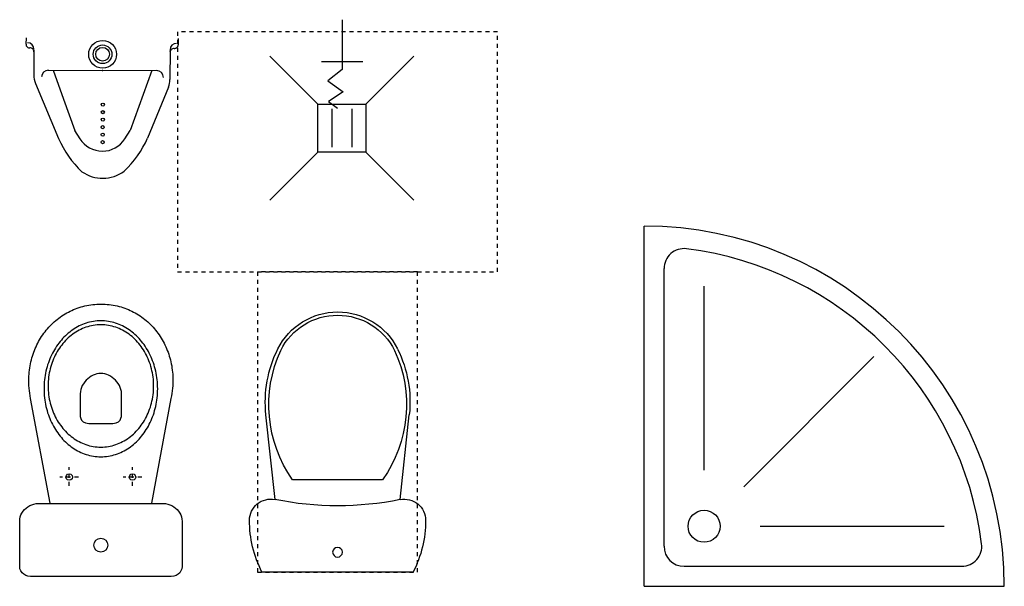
# Model space of a CAD drawing. Header units: metres. Extents: x 6502846 to 6512378, y 5892705 to 5896166.
# Tile 42 of 73: x 6504235 to 6504259, y 5895258 to 5895272. Entities that reach past the tile are written whole.
import ezdxf

# ---------------------------------------------------------------- set-up
doc = ezdxf.new("R2010")
doc.units = ezdxf.units.M
doc.header["$MEASUREMENT"] = 0
doc.linetypes.add('DASHDOT', pattern=[1, 0.5, -0.25, 0, -0.25])
doc.linetypes.add('DASHED', pattern=[0.75, 0.5, -0.25])
doc.layers.get('0').update_dxf_attribs({"color": 2})
doc.layers.add('A_wyposażenie_sanitarne', color=131, linetype='Continuous')
doc.layers.add('niedruk_powierzchnie', color=210, linetype='Continuous', plot=False)

# ---------------------------------------------------------------- blocks, each defined once
blk = doc.blocks.new('muszla1')
for p, q in [((-7520.9, -14491.18), (-7523.16, -14470.02)), ((-7489.65, -14491.21), (-7487.35, -14470.05)), ((-7494.02, -14486.27), (-7516.52, -14486.25)), ((-7486.4, -14509.35), (-7524.18, -14509.32))]:
    blk.add_line(p, q)
at = {"extrusion": (0, 0, -1)}
for centre, major_axis, start_param, end_param in [((-7505.25, -14460.96), (-16.69, 0.01), 0.460323, 2.681266), ((-7505.25, -14460.97), (-15.89, 0.01), 0.460398, 2.681215), ((-7489.66, -14467.52), (-32.79, 0.03), -0.611623, 0.42847), ((-7493.34, -14466.86), (-29.99, 0.03), -0.106755, 0.46035), ((-7517.17, -14466.84), (-29.99, 0.03), 2.681243, 3.248348), ((-7520.85, -14467.49), (-32.79, 0.03), 2.713123, 3.753215), ((-7521.96, -14496.37), (-5.31, 0), 0.000036, 1.771191), ((-7505.21, -14414.56), (-78.5, 0.07), 4.511962, 4.912815), ((-7505.21, -14414.56), (-78.5, 0.07), 4.511968, 4.912814), ((-7505.21, -14414.56), (-78.5, 0.07), 4.511968, 4.912814), ((-7488.59, -14496.4), (-5.31, 0), 1.370401, 3.141557), ((-7498.55, -14496.39), (-28.73, 0.02), -0.469466, 0.000008), ((-7512.01, -14496.38), (-28.73, 0.02), 3.141584, 3.611059), ((-7505.29, -14504.36), (-1.22, 0), 3.141593, 9.424778), ((-7505.29, -14504.36), (-1.22, 0), 3.141593, 9.424778)]:
    blk.add_ellipse(centre, major_axis=major_axis, ratio=0.9963, start_param=start_param, end_param=end_param, dxfattribs=at)
at = {"layer": 'niedruk_powierzchnie', "linetype": 'DASHED'}
for points in [[(-7545.29, -14374.34), (-7545.29, -14434.34), (-7465.29, -14434.34), (-7465.29, -14374.34)], [(-7525.29, -14509.34), (-7485.29, -14509.34), (-7485.29, -14434.34), (-7525.29, -14434.34)]]:
    blk.add_lwpolyline(points, close=True, dxfattribs=at)
blk = doc.blocks.new('prysznic1')
for p, q in [((-7428.71, -14512.88), (-7428.71, -14422.88)), ((-7423.71, -14502.88), (-7423.71, -14433.51)), ((-7413.71, -14483.88), (-7413.71, -14437.88)), ((-7403.81, -14487.99), (-7371.28, -14455.46)), ((-7399.71, -14497.88), (-7353.71, -14497.88)), ((-7418.71, -14507.88), (-7349.33, -14507.88)), ((-7428.71, -14512.88), (-7338.71, -14512.88))]:
    blk.add_line(p, q)
blk.add_circle((-7413.71, -14497.88), 4)
for centre, radius, start, end in [((-7428.71, -14512.88), 90, 0, 90), ((-7418.71, -14433.51), 5, 82.8192, 180), ((-7428.71, -14512.88), 85, 7.1808, 82.8192), ((-7418.71, -14502.88), 5, 180, 270), ((-7349.33, -14502.88), 5, 270, 7.1808)]:
    blk.add_arc(centre, radius, start, end)
blk = doc.blocks.new('KKP-KOLO1-B01X0601')
at = {"linetype": 'Continuous'}
for points in [[(-17.6, 0), (17.6, 0), (18.22, -0.07), (18.78, -0.26), (19.28, -0.56), (19.69, -0.95), (20.01, -1.42), (20.21, -1.95), (20.28, -2.53), (20.28, -13.81), (20.24, -14.34), (20.14, -14.87), (19.96, -15.37), (19.73, -15.85), (19.44, -16.3), (19.09, -16.72), (18.7, -17.09), (18.26, -17.43), (17.78, -17.71), (17.27, -17.94), (16.73, -18.11), (16.16, -18.22), (15.58, -18.25), (-15.58, -18.25), (-16.14, -18.22), (-16.7, -18.11), (-17.23, -17.94), (-17.74, -17.71), (-18.22, -17.43), (-18.66, -17.09), (-19.06, -16.72), (-19.41, -16.3), (-19.71, -15.85), (-19.95, -15.37), (-20.13, -14.87), (-20.24, -14.34), (-20.28, -13.81), (-20.28, -2.53), (-20.21, -1.95), (-20.01, -1.42), (-19.69, -0.95), (-19.28, -0.56), (-18.78, -0.26), (-18.22, -0.07), (-17.6, 0)], [(0, -6.11), (0.67, -6.24), (1.22, -6.61), (1.59, -7.16), (1.72, -7.83), (1.59, -8.5), (1.22, -9.05), (0.67, -9.42), (0, -9.55), (-0.67, -9.42), (-1.22, -9.05), (-1.59, -8.5), (-1.72, -7.83), (-1.59, -7.16), (-1.22, -6.61), (-0.67, -6.24), (0, -6.11)], [(-17.5, -44.49), (-12.68, -18.36)], [(12.68, -18.36), (17.55, -44.51)], [(-7.91, -24.03), (-7.5, -24.15), (-7.21, -24.44), (-7.1, -24.85), (-7.21, -25.25), (-7.5, -25.55), (-7.91, -25.66), (-8.32, -25.55), (-8.61, -25.25), (-8.72, -24.85), (-8.61, -24.44), (-8.32, -24.15), (-7.91, -24.03)], [(7.91, -24.03), (8.32, -24.15), (8.61, -24.44), (8.72, -24.85), (8.61, -25.25), (8.32, -25.55), (7.91, -25.66), (7.5, -25.55), (7.21, -25.25), (7.1, -24.85), (7.21, -24.44), (7.5, -24.15), (7.91, -24.03)], [(0, -29.92), (-0.48, -29.93), (-0.95, -29.95), (-1.42, -30), (-1.88, -30.07), (-2.34, -30.15), (-2.8, -30.25), (-3.25, -30.37), (-3.69, -30.5), (-4.13, -30.65), (-4.57, -30.82), (-4.99, -31), (-5.41, -31.2), (-5.83, -31.42), (-6.23, -31.65), (-6.63, -31.89), (-7.03, -32.15), (-7.41, -32.43), (-7.79, -32.71), (-8.16, -33.01), (-8.52, -33.33), (-8.87, -33.66), (-9.21, -34), (-9.55, -34.35), (-9.87, -34.71), (-10.19, -35.09), (-10.49, -35.48), (-10.79, -35.88), (-11.07, -36.29), (-11.35, -36.71), (-11.61, -37.14), (-11.86, -37.58), (-12.1, -38.03), (-12.33, -38.5), (-12.55, -38.97), (-12.75, -39.44), (-12.94, -39.93), (-13.12, -40.43), (-13.29, -40.93), (-13.44, -41.44), (-13.58, -41.96), (-13.71, -42.48), (-13.82, -43.02), (-13.92, -43.55), (-14, -44.1), (-14.07, -44.65), (-14.13, -45.21), (-14.17, -45.77), (-14.19, -46.33), (-14.2, -46.9), (-14.2, -46.9), (-14.19, -47.47), (-14.17, -48.04), (-14.13, -48.6), (-14.07, -49.16), (-14, -49.71), (-13.92, -50.25), (-13.82, -50.79), (-13.71, -51.32), (-13.58, -51.85), (-13.44, -52.36), (-13.29, -52.88), (-13.12, -53.38), (-12.94, -53.87), (-12.75, -54.36), (-12.55, -54.84), (-12.33, -55.31), (-12.1, -55.77), (-11.86, -56.22), (-11.61, -56.66), (-11.35, -57.09), (-11.07, -57.52), (-10.79, -57.93), (-10.49, -58.33), (-10.19, -58.71), (-9.87, -59.09), (-9.55, -59.46), (-9.21, -59.81), (-8.87, -60.15), (-8.52, -60.48), (-8.16, -60.79), (-7.79, -61.09), (-7.41, -61.38), (-7.03, -61.65), (-6.63, -61.91), (-6.23, -62.16), (-5.83, -62.39), (-5.41, -62.6), (-4.99, -62.8), (-4.57, -62.99), (-4.13, -63.15), (-3.69, -63.3), (-3.25, -63.44), (-2.8, -63.56), (-2.34, -63.66), (-1.88, -63.74), (-1.42, -63.8), (-0.95, -63.85), (-0.48, -63.88), (0, -63.89), (0, -63.89), (0.48, -63.88), (0.95, -63.85), (1.42, -63.8), (1.88, -63.74), (2.34, -63.66), (2.8, -63.56), (3.25, -63.44), (3.69, -63.3), (4.13, -63.15), (4.57, -62.99), (4.99, -62.8), (5.41, -62.6), (5.83, -62.39), (6.23, -62.16), (6.63, -61.91), (7.03, -61.65), (7.41, -61.38), (7.79, -61.09), (8.16, -60.79), (8.52, -60.48), (8.87, -60.15), (9.21, -59.81), (9.55, -59.46), (9.87, -59.09), (10.19, -58.71), (10.49, -58.33), (10.79, -57.93), (11.07, -57.52), (11.35, -57.09), (11.61, -56.66), (11.86, -56.22), (12.1, -55.77), (12.33, -55.31), (12.55, -54.84), (12.75, -54.36), (12.94, -53.87), (13.12, -53.38), (13.29, -52.88), (13.44, -52.36), (13.58, -51.85), (13.71, -51.32), (13.82, -50.79), (13.92, -50.25), (14, -49.71), (14.07, -49.16), (14.13, -48.6), (14.17, -48.04), (14.19, -47.47), (14.2, -46.9), (14.2, -46.9), (14.19, -46.33), (14.17, -45.77), (14.13, -45.21), (14.07, -44.65), (14, -44.1), (13.92, -43.55), (13.82, -43.02), (13.71, -42.48), (13.58, -41.96), (13.44, -41.44), (13.29, -40.93), (13.12, -40.43), (12.94, -39.93), (12.75, -39.44), (12.55, -38.97), (12.33, -38.5), (12.1, -38.03), (11.86, -37.58), (11.61, -37.14), (11.35, -36.71), (11.07, -36.29), (10.79, -35.88), (10.49, -35.48), (10.19, -35.09), (9.87, -34.71), (9.55, -34.35), (9.21, -34), (8.87, -33.66), (8.52, -33.33), (8.16, -33.01), (7.79, -32.71), (7.41, -32.43), (7.03, -32.15), (6.63, -31.89), (6.23, -31.65), (5.83, -31.42), (5.41, -31.2), (4.99, -31), (4.57, -30.82), (4.13, -30.65), (3.69, -30.5), (3.25, -30.37), (2.8, -30.25), (2.34, -30.15), (1.88, -30.07), (1.42, -30), (0.95, -29.95), (0.48, -29.93), (0, -29.92), (0, -29.92)], [(0, -32.33), (-0.48, -32.34), (-0.96, -32.37), (-1.43, -32.42), (-1.9, -32.49), (-2.36, -32.58), (-2.82, -32.69), (-3.27, -32.81), (-3.72, -32.95), (-4.16, -33.11), (-4.59, -33.29), (-5.02, -33.49), (-5.44, -33.7), (-5.85, -33.92), (-6.25, -34.17), (-6.64, -34.42), (-7.03, -34.7), (-7.41, -34.98), (-7.78, -35.29), (-8.14, -35.6), (-8.49, -35.93), (-8.82, -36.28), (-9.15, -36.63), (-9.47, -37), (-9.78, -37.38), (-10.08, -37.78), (-10.36, -38.18), (-10.63, -38.6), (-10.89, -39.02), (-11.14, -39.46), (-11.38, -39.91), (-11.6, -40.37), (-11.81, -40.83), (-12.01, -41.31), (-12.19, -41.8), (-12.36, -42.29), (-12.51, -42.79), (-12.65, -43.3), (-12.77, -43.82), (-12.88, -44.34), (-12.97, -44.87), (-13.05, -45.41), (-13.11, -45.95), (-13.15, -46.5), (-13.17, -47.05), (-13.18, -47.61), (-13.18, -47.61), (-13.17, -48.17), (-13.15, -48.72), (-13.11, -49.27), (-13.05, -49.81), (-12.97, -50.35), (-12.88, -50.88), (-12.77, -51.41), (-12.65, -51.92), (-12.51, -52.43), (-12.36, -52.93), (-12.19, -53.43), (-12.01, -53.91), (-11.81, -54.39), (-11.6, -54.85), (-11.38, -55.31), (-11.14, -55.76), (-10.89, -56.2), (-10.63, -56.62), (-10.36, -57.04), (-10.08, -57.45), (-9.78, -57.84), (-9.47, -58.22), (-9.15, -58.59), (-8.82, -58.94), (-8.49, -59.29), (-8.14, -59.62), (-7.78, -59.93), (-7.41, -60.24), (-7.03, -60.52), (-6.64, -60.8), (-6.25, -61.06), (-5.85, -61.3), (-5.44, -61.53), (-5.02, -61.74), (-4.59, -61.93), (-4.16, -62.11), (-3.72, -62.27), (-3.27, -62.41), (-2.82, -62.54), (-2.36, -62.64), (-1.9, -62.73), (-1.43, -62.8), (-0.96, -62.85), (-0.48, -62.88), (0, -62.89), (0, -62.89), (0.48, -62.88), (0.96, -62.85), (1.43, -62.8), (1.9, -62.73), (2.36, -62.64), (2.82, -62.54), (3.27, -62.41), (3.72, -62.27), (4.16, -62.11), (4.59, -61.93), (5.02, -61.74), (5.44, -61.53), (5.85, -61.3), (6.25, -61.06), (6.64, -60.8), (7.03, -60.52), (7.41, -60.24), (7.78, -59.93), (8.14, -59.62), (8.49, -59.29), (8.82, -58.94), (9.15, -58.59), (9.47, -58.22), (9.78, -57.84), (10.08, -57.45), (10.36, -57.04), (10.63, -56.62), (10.89, -56.2), (11.14, -55.76), (11.38, -55.31), (11.6, -54.85), (11.81, -54.39), (12.01, -53.91), (12.19, -53.43), (12.36, -52.93), (12.51, -52.43), (12.65, -51.92), (12.77, -51.41), (12.88, -50.88), (12.97, -50.35), (13.05, -49.81), (13.11, -49.27), (13.15, -48.72), (13.17, -48.17), (13.18, -47.61), (13.18, -47.61), (13.17, -47.05), (13.15, -46.5), (13.11, -45.95), (13.05, -45.41), (12.97, -44.87), (12.88, -44.34), (12.77, -43.82), (12.65, -43.3), (12.51, -42.79), (12.36, -42.29), (12.19, -41.8), (12.01, -41.31), (11.81, -40.83), (11.6, -40.37), (11.38, -39.91), (11.14, -39.46), (10.89, -39.02), (10.63, -38.6), (10.36, -38.18), (10.08, -37.78), (9.78, -37.38), (9.47, -37), (9.15, -36.63), (8.82, -36.28), (8.49, -35.93), (8.14, -35.6), (7.78, -35.29), (7.41, -34.98), (7.03, -34.7), (6.64, -34.42), (6.25, -34.17), (5.85, -33.92), (5.44, -33.7), (5.02, -33.49), (4.59, -33.29), (4.16, -33.11), (3.72, -32.95), (3.27, -32.81), (2.82, -32.69), (2.36, -32.58), (1.9, -32.49), (1.43, -32.42), (0.96, -32.37), (0.48, -32.34), (0, -32.33), (0, -32.33)], [(-0.23, -38.27), (-3.02, -38.27), (-3.83, -38.38), (-4.41, -38.66), (-4.8, -39.07), (-5.02, -39.53), (-5.12, -40), (-5.15, -40.4), (-5.16, -45.68), (-5.12, -46.21), (-5.02, -46.74), (-4.85, -47.24), (-4.63, -47.73), (-4.35, -48.19), (-4.03, -48.63), (-3.67, -49.03), (-3.28, -49.4), (-2.85, -49.74), (-2.41, -50.03), (-1.94, -50.27), (-1.46, -50.47), (-0.97, -50.62), (-0.49, -50.71), (0, -50.74), (0.48, -50.71), (0.97, -50.62), (1.46, -50.47), (1.94, -50.27), (2.4, -50.02), (2.85, -49.73), (3.28, -49.4), (3.67, -49.02), (4.03, -48.62), (4.35, -48.18), (4.63, -47.71), (4.85, -47.23), (5.02, -46.72), (5.12, -46.19), (5.16, -45.65), (5.16, -40.38), (5.13, -39.98), (5.03, -39.52), (4.8, -39.06), (4.42, -38.66), (3.84, -38.38), (3.02, -38.27), (-0.23, -38.27)], [(-18, -48.96), (-17.99, -48.32), (-17.96, -47.68), (-17.91, -47.04), (-17.84, -46.4), (-17.75, -45.76), (-17.63, -45.12), (-17.5, -44.49)], [(17.55, -44.51), (17.66, -45.14), (17.76, -45.78), (17.85, -46.42), (17.91, -47.06), (17.96, -47.69), (17.99, -48.33), (18, -48.96)], [(-0.04, -68.05), (-0.57, -68.04), (-1.08, -68.02), (-1.6, -67.98), (-2.11, -67.93), (-2.61, -67.87), (-3.11, -67.79), (-3.6, -67.7), (-4.08, -67.59), (-4.56, -67.47), (-5.04, -67.34), (-5.51, -67.2), (-5.97, -67.04), (-6.43, -66.87), (-6.88, -66.69), (-7.32, -66.49), (-7.75, -66.29), (-8.18, -66.07), (-8.6, -65.84), (-9.02, -65.6), (-9.43, -65.35), (-9.83, -65.09), (-10.22, -64.82), (-10.6, -64.53), (-10.98, -64.24), (-11.34, -63.93), (-11.7, -63.62), (-12.06, -63.3), (-12.4, -62.96), (-12.73, -62.62), (-13.06, -62.27), (-13.37, -61.91), (-13.68, -61.54), (-13.98, -61.16), (-14.27, -60.78), (-14.55, -60.38), (-14.82, -59.98), (-15.07, -59.57), (-15.32, -59.15), (-15.56, -58.73), (-15.79, -58.29), (-16.01, -57.85), (-16.22, -57.41), (-16.42, -56.95), (-16.6, -56.49), (-16.78, -56.03), (-16.94, -55.56), (-17.1, -55.08), (-17.24, -54.6), (-17.37, -54.11), (-17.49, -53.61), (-17.59, -53.11), (-17.69, -52.61), (-17.77, -52.1), (-17.84, -51.59), (-17.9, -51.07), (-17.94, -50.55), (-17.97, -50.02), (-17.99, -49.5), (-18, -48.96)], [(18, -48.96), (17.99, -49.5), (17.97, -50.02), (17.94, -50.55), (17.9, -51.07), (17.84, -51.59), (17.77, -52.1), (17.68, -52.61), (17.59, -53.11), (17.48, -53.61), (17.36, -54.11), (17.23, -54.6), (17.09, -55.08), (16.93, -55.56), (16.77, -56.03), (16.59, -56.49), (16.4, -56.95), (16.2, -57.41), (15.99, -57.85), (15.77, -58.29), (15.54, -58.73), (15.3, -59.15), (15.05, -59.57), (14.79, -59.98), (14.52, -60.38), (14.23, -60.78), (13.94, -61.16), (13.64, -61.54), (13.33, -61.91), (13.02, -62.27), (12.69, -62.62), (12.35, -62.96), (12.01, -63.3), (11.65, -63.62), (11.29, -63.93), (10.92, -64.24), (10.54, -64.53), (10.16, -64.82), (9.76, -65.09), (9.36, -65.35), (8.95, -65.6), (8.54, -65.84), (8.11, -66.07), (7.68, -66.29), (7.25, -66.49), (6.8, -66.69), (6.35, -66.87), (5.89, -67.04), (5.43, -67.2), (4.96, -67.34), (4.48, -67.47), (4, -67.59), (3.52, -67.7), (3.02, -67.79), (2.52, -67.87), (2.02, -67.93), (1.51, -67.98), (1, -68.02), (0.48, -68.04), (-0.04, -68.05)]]:
    blk.add_lwpolyline(points, dxfattribs=at)
at = {"linetype": 'DASHDOT'}
for points in [[(-7.91, -22.68), (-7.91, -27.34)], [(7.91, -22.68), (7.91, -27.34)], [(-10.21, -24.85), (-5.6, -24.85)], [(5.61, -24.85), (10.22, -24.85)]]:
    blk.add_lwpolyline(points, dxfattribs=at)
blk = doc.blocks.new('A$C27AF0103')
for p, q in [((24.3, 121.7), (76.2, 248.8)), ((133.2, 250.8), (120.1, 229.9)), ((245.1, 250.5), (258.1, 229.6)), ((356.1, 112.3), (298.7, 249.8)), ((65.7, 80.3), (120.1, 229.9)), ((286.1, 151.5), (258.1, 229.6)), ((312, 79.1), (286.1, 151.5)), ((20.1, 28.2), (20.4, 102.2)), ((325.2, 79.2), (51.8, 80.3)), ((360.1, 28.2), (360.4, 90.8)), ((0, 0), (0.1, 15.9)), ((380, -1.6), (380.1, 14.4))]:
    blk.add_line(p, q)
for centre, radius in [((188.5, 259.1), 3.88), ((188.3, 221.6), 3.88), ((188.4, 240.3), 3.88), ((188.2, 202.8), 3.88), ((188.2, 184), 3.88), ((188.1, 165.3), 3.88), ((188.7, 39.5), 34.7), ((188.7, 39.5), 23.3), ((188.7, 39.5), 17.2)]:
    blk.add_circle(centre, radius)
for centre, radius, start, end in [((188.5, 259.1), 90.2, 54.9027, 126.405), ((313.1, 143.2), 259.4, 133.3849, 155.9734), ((61.3, 145.3), 259.4, 23.7574, 46.346), ((189.1, 215.6), 66, 31.9163, 147.8146), ((72.7, 101.9), 52.3, 157.8001, 179.7641), ((305.2, 91.1), 55.2, 359.7641, 22.678), ((53.8, 97.3), 17.1, 179.7911, 269.7911), ((324, 96.3), 17.1, 269.7641, 359.7641), ((9.2, 15.9), 9.12, 84.428, 179.7641), ((4.1, 28.3), 16, 269.7641, 359.7641), ((10.5, 34.6), 9.66, 266.0554, 359.7641), ((369.8, 33.1), 9.66, 179.7641, 273.4727), ((376.1, 26.8), 16, 179.7641, 269.7641), ((370.9, 14.4), 9.12, 359.7641, 95.1001)]:
    blk.add_arc(centre, radius, start, end)
for p in [(188.8, 79.8), (19.7, 31.8), (19.7, 31.8), (19.7, 31.8), (360.5, 30.4), (360.5, 30.4), (360.5, 30.4)]:
    blk.add_point(p)
blk = doc.blocks.new('ks')
for points in [[(-6, 6), (-18, 18)], [(6, 6), (18, 18)], [(-2.5, -4.78), (-2.5, 4.78)], [(2.5, -4.78), (2.5, 4.78)], [(-18, -18), (-6, -6)], [(6, -6), (18, -18)]]:
    blk.add_lwpolyline(points)
blk.add_lwpolyline([(-6, 6), (-6, -6), (6, -6), (6, 6)], close=True)
blk = doc.blocks.new('zlaczka weza')
for p, q in [((-7504.13, -14371.31), (-7504.13, -14383.79)), ((-7509.29, -14381.78), (-7498.96, -14381.78)), ((-7504.13, -14383.79), (-7507.72, -14386.6)), ((-7507.72, -14386.6), (-7503.91, -14389.37)), ((-7503.91, -14389.37), (-7507.52, -14391.76)), ((-7507.52, -14391.76), (-7505.33, -14393.37))]:
    blk.add_line(p, q)

msp = doc.modelspace()

# ---------------------------------------------------------------- block references
at = {"layer": 'A_wyposażenie_sanitarne', "xscale": 0.1, "yscale": 0.1, "zscale": 0.1}
for name in ['zlaczka weza', 'muszla1', 'prysznic1']:
    msp.add_blockref(name, (6504993.251, 5896709.533), dxfattribs=at)
at = {"layer": 'A_wyposażenie_sanitarne', "rotation": 180}
for name, p, xscale, yscale, zscale in [('A$C27AF0103', (6504238.74, 5895271.933), 0.01000000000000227, 0.01000000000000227, 0.01000000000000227), ('ks', (6504242.832, 5895269.694), -0.1, 0.1, 0.1), ('KKP-KOLO1-B01X0601', (6504236.81, 5895258.49), 0.1, 0.1, 0.1)]:
    msp.add_blockref(name, p, dxfattribs=dict(at, xscale=xscale, yscale=yscale, zscale=zscale))

doc.saveas('drawing.dxf')
